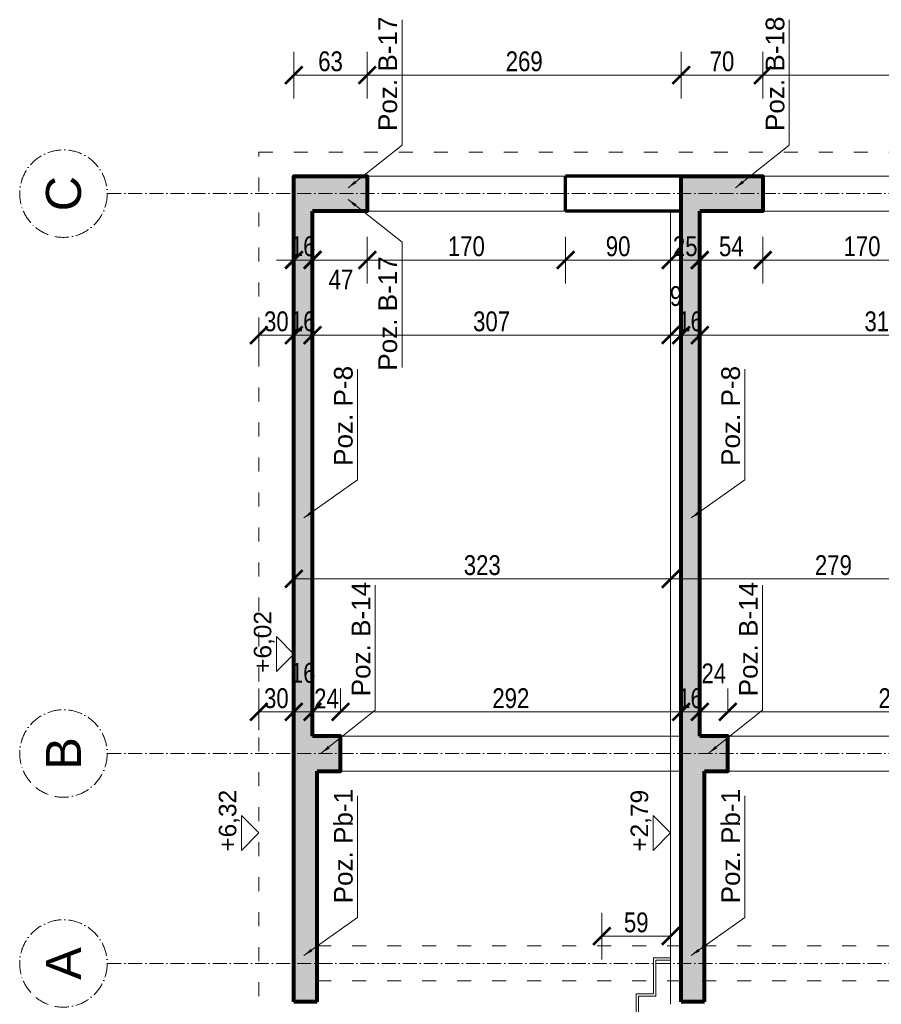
# Model space of a CAD drawing. Header units: inches. Extents: x 201967 to 338763, y -32705 to 30884.
# Tile 212 of 236: x 329231 to 329970, y 5426 to 6270. Entities that reach past the tile are written whole.
import ezdxf
from ezdxf.enums import TextEntityAlignment as Align

# ---------------------------------------------------------------- set-up
doc = ezdxf.new("R2010")
doc.units = ezdxf.units.IN
doc.header["$MEASUREMENT"] = 0
doc.linetypes.add('ACAD_ISO03W100', pattern=[30, 12, -18])
doc.linetypes.add('ACAD_ISO10W100', pattern=[18, 12, -3, 0, -3])
for name, color, linetype, lineweight in [('00 b ŚCIANY nowe-zamurowania', 242, 'Continuous', 70), ('01 a KONSTRUKCJA żelbet', 94, 'Continuous', 80), ('01h3 KONSTRUKCJA pozycje słupy', 252, 'Continuous', 13), ('11 OSIE ściany', 2, 'ACAD_ISO10W100', 5), ('12 PRZERYWANE 1', 73, 'ACAD_ISO03W100', 9), ('20 KRESKOWANIE ścian', 63, 'Continuous', 5), ('30 WIDOK 1 005', 5, 'Continuous', 5), ('50 OPIS 1', 130, 'Continuous', 9), ('90 WYMIAR', 155, 'Continuous', 9)]:
    doc.layers.add(name, color=color, linetype=linetype, lineweight=lineweight)
doc.styles.add('100 arial', font='arial.ttf', dxfattribs={"width": 0.8, "height": 17})
doc.styles.add('arialcce', font='arial.ttf')
doc.styles.add('OPIS', font='arial.ttf')
doc.styles.add('RomanS', font='romans.shx')
doc.styles.add('WYMIAR-50 (15pkt) arial', font='arial.ttf', dxfattribs={"height": 15})
doc.dimstyles.new('100', dxfattribs={"dimscale": 10, "dimtxt": 17, "dimasz": 1.5, "dimexe": 2, "dimexo": 2, "dimgap": 0.3, "dimtad": 1, "dimdec": 1, "dimrnd": 0.5, "dimdsep": 46, "dimtxsty": '100 arial', "dimblk": 'ARCHTICK', "dimcen": 10, "dimclrd": 256, "dimclre": 256, "dimclrt": 256, "dimadec": 0, "dimazin": 0, "dimtfac": 1, "dimtdec": 1, "dimtix": 1, "dimtmove": 1, "dimatfit": 3, "dimfxl": 2, "dimfxlon": 1, "dimtolj": 1, "dimarcsym": 0})
doc.dimstyles.new('DIM100txt12', dxfattribs={"dimtxt": 12, "dimasz": 1.05, "dimexe": 0, "dimexo": 8, "dimgap": 4, "dimtad": 1, "dimdec": 7, "dimrnd": 0.5, "dimdsep": 46, "dimtxsty": 'RomanS', "dimblk1": 'DIM', "dimblk2": 'DIM', "dimsah": 1, "dimcen": 0.09, "dimse1": 1, "dimse2": 1, "dimclrt": 256, "dimadec": 1, "dimazin": 0, "dimtfac": 1, "dimtdec": 7, "dimtix": 1, "dimtofl": 0, "dimtmove": 2, "dimatfit": 3, "dimfxl": 1, "dimtolj": 1, "dimtzin": 0, "dimarcsym": 0})
pattern_1 = [(45, (-3795.3814, -12239.668), (-5.303301, 5.303301), []), (45, (-3790.078, -12239.668), (-5.303301, 5.303301), [3.75, -1.875])]

# ---------------------------------------------------------------- blocks, each defined once
blk = doc.blocks.new('_ARCHTICK')
at = {"color": 0, "linetype": 'ByBlock', "const_width": 0.15}
blk.add_lwpolyline([(-0.5, -0.5), (0.5, 0.5)], dxfattribs=at)
blk = doc.blocks.new('*D2577')
at = {"layer": '90 WYMIAR', "lineweight": -2, "transparency": 16777216}
for p, q in [((-101.28, -16), (-141.28, -16)), ((-121.28, -330), (-121.28, -16)), ((-101.28, -330), (-141.28, -330))]:
    blk.add_line(p, q, dxfattribs=at)
at = {"layer": 'Defpoints', "color": 0, "transparency": 16777216}
for p in [(-121.28, -16), (-15, -16), (18.64, -330)]:
    blk.add_point(p, dxfattribs=at)
at = {"layer": '90 WYMIAR', "lineweight": -2, "transparency": 16777216, "xscale": 15, "yscale": 15, "zscale": 15}
for p, rotation in [((-121.28, -16), 90), ((-121.28, -330), 270)]:
    blk.add_blockref('_ARCHTICK', p, dxfattribs=dict(at, rotation=rotation))
at = {"layer": '90 WYMIAR', "transparency": 16777216, "insert": (-109.59, -173), "char_height": 17, "attachment_point": 5, "rotation": 270, "style": '100 arial'}
blk.add_mtext('\\A1;314', dxfattribs=at)
blk = doc.blocks.new('*D2578')
at = {"layer": '90 WYMIAR', "lineweight": -2, "transparency": 16777216}
for p, q in [((-121.28, 0), (-121.28, 15)), ((-101.28, 0), (-141.28, 0)), ((-121.28, -16), (-121.28, 0)), ((-101.28, -16), (-141.28, -16)), ((-121.28, -16), (-121.28, -31))]:
    blk.add_line(p, q, dxfattribs=at)
at = {"layer": 'Defpoints', "color": 0, "transparency": 16777216}
for p in [(-15, 0), (-121.28, 0), (-15, -16)]:
    blk.add_point(p, dxfattribs=at)
at = {"layer": '90 WYMIAR', "lineweight": -2, "transparency": 16777216, "xscale": 15, "yscale": 15, "zscale": 15}
for p, rotation in [((-121.28, 0), 270), ((-121.28, -16), 90)]:
    blk.add_blockref('_ARCHTICK', p, dxfattribs=dict(at, rotation=rotation))
at = {"layer": '90 WYMIAR', "transparency": 16777216, "insert": (-109.6, -8), "char_height": 17, "attachment_point": 5, "rotation": 270, "style": '100 arial'}
blk.add_mtext('\\A1;16', dxfattribs=at)
blk = doc.blocks.new('*D2592')
at = {"layer": '90 WYMIAR', "lineweight": -2, "transparency": 16777216}
for p, q in [((-101.28, 316), (-141.28, 316)), ((-121.28, 9), (-121.28, 316)), ((-101.28, 9), (-141.28, 9))]:
    blk.add_line(p, q, dxfattribs=at)
at = {"layer": 'Defpoints', "color": 0, "transparency": 16777216}
for p in [(-121.28, 316), (-15, 316), (-15, 9)]:
    blk.add_point(p, dxfattribs=at)
at = {"layer": '90 WYMIAR', "lineweight": -2, "transparency": 16777216, "xscale": 15, "yscale": 15, "zscale": 15}
for p, rotation in [((-121.28, 316), 90), ((-121.28, 9), 270)]:
    blk.add_blockref('_ARCHTICK', p, dxfattribs=dict(at, rotation=rotation))
at = {"layer": '90 WYMIAR', "transparency": 16777216, "insert": (-109.59, 162.5), "char_height": 17, "attachment_point": 5, "rotation": 270, "style": '100 arial'}
blk.add_mtext('\\A1;307', dxfattribs=at)
blk = doc.blocks.new('*U1124')
blk.add_lwpolyline([(-15, 15), (0, 0), (15, 15), (-15, 15)])
at = {"style": 'WYMIAR-50 (15pkt) arial', "flags": 8}
blk.add_attdef('DETAIL#', text='', height=15, dxfattribs=at).set_placement((-16.14, 14.82), align=Align.BOTTOM_LEFT)
blk = doc.blocks.new('*D2579')
at = {"layer": '90 WYMIAR', "lineweight": -2, "transparency": 16777216}
for p, q in [((-121.28, 332), (-121.28, 347)), ((-101.28, 332), (-141.28, 332)), ((-121.28, 316), (-121.28, 332)), ((-101.28, 316), (-141.28, 316)), ((-121.28, 316), (-121.28, 301))]:
    blk.add_line(p, q, dxfattribs=at)
at = {"layer": 'Defpoints', "color": 0, "transparency": 16777216}
for p in [(-121.28, 332), (15, 332), (-15, 316)]:
    blk.add_point(p, dxfattribs=at)
at = {"layer": '90 WYMIAR', "lineweight": -2, "transparency": 16777216, "xscale": 15, "yscale": 15, "zscale": 15}
for p, rotation in [((-121.28, 332), 270), ((-121.28, 316), 90)]:
    blk.add_blockref('_ARCHTICK', p, dxfattribs=dict(at, rotation=rotation))
at = {"layer": '90 WYMIAR', "transparency": 16777216, "insert": (-109.6, 324), "char_height": 17, "attachment_point": 5, "rotation": 270, "style": '100 arial'}
blk.add_mtext('\\A1;16', dxfattribs=at)
blk = doc.blocks.new('*D2581')
at = {"layer": '90 WYMIAR', "lineweight": -2, "transparency": 16777216}
for p, q in [((-36.9, -70), (-76.9, -70)), ((-56.9, -240), (-56.9, -70)), ((-36.9, -240), (-76.9, -240))]:
    blk.add_line(p, q, dxfattribs=at)
at = {"layer": 'Defpoints', "color": 0, "transparency": 16777216}
for p in [(-56.9, -70), (-15, -70), (-15, -240)]:
    blk.add_point(p, dxfattribs=at)
at = {"layer": '90 WYMIAR', "lineweight": -2, "transparency": 16777216, "xscale": 15, "yscale": 15, "zscale": 15}
for p, rotation in [((-56.9, -70), 90), ((-56.9, -240), 270)]:
    blk.add_blockref('_ARCHTICK', p, dxfattribs=dict(at, rotation=rotation))
at = {"layer": '90 WYMIAR', "transparency": 16777216, "insert": (-45.22, -155), "char_height": 17, "attachment_point": 5, "rotation": 270, "style": '100 arial'}
blk.add_mtext('\\A1;170', dxfattribs=at)
blk = doc.blocks.new('*D2582')
at = {"layer": '90 WYMIAR', "lineweight": -2, "transparency": 16777216}
for p, q in [((-36.9, -16), (-76.9, -16)), ((-56.9, -70), (-56.9, -16)), ((-36.9, -70), (-76.9, -70))]:
    blk.add_line(p, q, dxfattribs=at)
at = {"layer": 'Defpoints', "color": 0, "transparency": 16777216}
for p in [(-56.9, -16), (-15, -16), (-15, -70)]:
    blk.add_point(p, dxfattribs=at)
at = {"layer": '90 WYMIAR', "lineweight": -2, "transparency": 16777216, "xscale": 15, "yscale": 15, "zscale": 15}
for p, rotation in [((-56.9, -16), 90), ((-56.9, -70), 270)]:
    blk.add_blockref('_ARCHTICK', p, dxfattribs=dict(at, rotation=rotation))
at = {"layer": '90 WYMIAR', "transparency": 16777216, "insert": (-45.25, -43), "char_height": 17, "attachment_point": 5, "rotation": 270, "style": '100 arial'}
blk.add_mtext('\\A1;54', dxfattribs=at)
blk = doc.blocks.new('*D2583')
at = {"layer": '90 WYMIAR', "lineweight": -2, "transparency": 16777216}
for p, q in [((-56.9, 9), (-56.9, 24)), ((-36.9, 9), (-76.9, 9)), ((-56.9, -16), (-56.9, 9)), ((-36.9, -16), (-76.9, -16)), ((-56.9, -16), (-56.9, -31))]:
    blk.add_line(p, q, dxfattribs=at)
at = {"layer": 'Defpoints', "color": 0, "transparency": 16777216}
for p in [(-56.9, 9), (-15, 9), (-15, -16)]:
    blk.add_point(p, dxfattribs=at)
at = {"layer": '90 WYMIAR', "lineweight": -2, "transparency": 16777216, "xscale": 15, "yscale": 15, "zscale": 15}
for p, rotation in [((-56.9, 9), 270), ((-56.9, -16), 90)]:
    blk.add_blockref('_ARCHTICK', p, dxfattribs=dict(at, rotation=rotation))
at = {"layer": '90 WYMIAR', "transparency": 16777216, "insert": (-45.22, -3.5), "char_height": 17, "attachment_point": 5, "rotation": 270, "style": '100 arial'}
blk.add_mtext('\\A1;25', dxfattribs=at)
blk = doc.blocks.new('*D2593')
at = {"layer": '90 WYMIAR', "lineweight": -2, "transparency": 16777216}
for p, q in [((-36.9, 99.1), (-76.9, 99.1)), ((-56.9, 9), (-56.9, 99.1)), ((-36.9, 9), (-76.9, 9))]:
    blk.add_line(p, q, dxfattribs=at)
at = {"layer": 'Defpoints', "color": 0, "transparency": 16777216}
for p in [(-56.9, 99.1), (-15, 99.1), (-15, 9)]:
    blk.add_point(p, dxfattribs=at)
at = {"layer": '90 WYMIAR', "lineweight": -2, "transparency": 16777216, "xscale": 15, "yscale": 15, "zscale": 15}
for p, rotation in [((-56.9, 99.1), 90), ((-56.9, 9), 270)]:
    blk.add_blockref('_ARCHTICK', p, dxfattribs=dict(at, rotation=rotation))
at = {"layer": '90 WYMIAR', "transparency": 16777216, "insert": (-45.22, 54.05), "char_height": 17, "attachment_point": 5, "rotation": 270, "style": '100 arial'}
blk.add_mtext('\\A1;90', dxfattribs=at)
blk = doc.blocks.new('*D2594')
at = {"layer": '90 WYMIAR', "lineweight": -2, "transparency": 16777216}
for p, q in [((-36.9, 269.1), (-76.9, 269.1)), ((-56.9, 99.1), (-56.9, 269.1)), ((-36.9, 99.1), (-76.9, 99.1))]:
    blk.add_line(p, q, dxfattribs=at)
at = {"layer": 'Defpoints', "color": 0, "transparency": 16777216}
for p in [(-56.9, 269.1), (-15, 269.1), (-15, 99.1)]:
    blk.add_point(p, dxfattribs=at)
at = {"layer": '90 WYMIAR', "lineweight": -2, "transparency": 16777216, "xscale": 15, "yscale": 15, "zscale": 15}
for p, rotation in [((-56.9, 269.1), 90), ((-56.9, 99.1), 270)]:
    blk.add_blockref('_ARCHTICK', p, dxfattribs=dict(at, rotation=rotation))
at = {"layer": '90 WYMIAR', "transparency": 16777216, "insert": (-45.22, 184.1), "char_height": 17, "attachment_point": 5, "rotation": 270, "style": '100 arial'}
blk.add_mtext('\\A1;170', dxfattribs=at)
blk = doc.blocks.new('*D2584')
at = {"layer": '90 WYMIAR', "lineweight": -2, "transparency": 16777216}
for p, q in [((-36.9, 316), (-76.9, 316)), ((-56.9, 269.1), (-56.9, 316)), ((-36.9, 269.1), (-76.9, 269.1))]:
    blk.add_line(p, q, dxfattribs=at)
at = {"layer": 'Defpoints', "color": 0, "transparency": 16777216}
for p in [(-56.9, 316), (-15, 316), (-15, 269.1)]:
    blk.add_point(p, dxfattribs=at)
at = {"layer": '90 WYMIAR', "lineweight": -2, "transparency": 16777216, "xscale": 15, "yscale": 15, "zscale": 15}
for p, rotation in [((-56.9, 316), 90), ((-56.9, 269.1), 270)]:
    blk.add_blockref('_ARCHTICK', p, dxfattribs=dict(at, rotation=rotation))
at = {"layer": '90 WYMIAR', "transparency": 16777216, "insert": (-73.62, 291.6), "char_height": 17, "attachment_point": 5, "rotation": 270, "style": '100 arial'}
blk.add_mtext('\\A1;47', dxfattribs=at)
blk = doc.blocks.new('*D2585')
at = {"layer": '90 WYMIAR', "lineweight": -2, "transparency": 16777216}
for p, q in [((-56.9, 332), (-56.9, 347)), ((-36.9, 332), (-76.9, 332)), ((-56.9, 316), (-56.9, 332)), ((-36.9, 316), (-76.9, 316)), ((-56.9, 316), (-56.9, 301))]:
    blk.add_line(p, q, dxfattribs=at)
at = {"layer": 'Defpoints', "color": 0, "transparency": 16777216}
for p in [(-56.9, 332), (-15, 332), (-15, 316)]:
    blk.add_point(p, dxfattribs=at)
at = {"layer": '90 WYMIAR', "lineweight": -2, "transparency": 16777216, "xscale": 15, "yscale": 15, "zscale": 15}
for p, rotation in [((-56.9, 332), 270), ((-56.9, 316), 90)]:
    blk.add_blockref('_ARCHTICK', p, dxfattribs=dict(at, rotation=rotation))
at = {"layer": '90 WYMIAR', "transparency": 16777216, "insert": (-45.22, 324), "char_height": 17, "attachment_point": 5, "rotation": 270, "style": '100 arial'}
blk.add_mtext('\\A1;16', dxfattribs=at)
blk = doc.blocks.new('*D2595')
at = {"layer": '90 WYMIAR', "lineweight": -2, "transparency": 16777216}
for p, q in [((-111.92, 362), (-141.28, 362)), ((-121.28, 332), (-121.28, 362)), ((-101.28, 332), (-141.28, 332))]:
    blk.add_line(p, q, dxfattribs=at)
at = {"layer": 'Defpoints', "color": 0, "transparency": 16777216}
for p in [(-121.28, 362), (-91.92, 362), (15, 332)]:
    blk.add_point(p, dxfattribs=at)
at = {"layer": '90 WYMIAR', "lineweight": -2, "transparency": 16777216, "xscale": 15, "yscale": 15, "zscale": 15}
for p, rotation in [((-121.28, 362), 90), ((-121.28, 332), 270)]:
    blk.add_blockref('_ARCHTICK', p, dxfattribs=dict(at, rotation=rotation))
at = {"layer": '90 WYMIAR', "transparency": 16777216, "insert": (-109.59, 347), "char_height": 17, "attachment_point": 5, "rotation": 270, "style": '100 arial'}
blk.add_mtext('\\A1;30', dxfattribs=at)
blk = doc.blocks.new('*D2586')
at = {"layer": '90 WYMIAR', "lineweight": -2, "transparency": 16777216}
for p, q in [((-101.28, 9), (-141.28, 9)), ((-121.28, 0), (-121.28, 9)), ((-101.28, 0), (-141.28, 0))]:
    blk.add_line(p, q, dxfattribs=at)
at = {"layer": 'Defpoints', "color": 0, "transparency": 16777216}
for p in [(-121.28, 9), (-15, 9), (-15, 0)]:
    blk.add_point(p, dxfattribs=at)
at = {"layer": '90 WYMIAR', "lineweight": -2, "transparency": 16777216, "xscale": 15, "yscale": 15, "zscale": 15}
for p, rotation in [((-121.28, 9), 90), ((-121.28, 0), 270)]:
    blk.add_blockref('_ARCHTICK', p, dxfattribs=dict(at, rotation=rotation))
at = {"layer": '90 WYMIAR', "transparency": 16777216, "insert": (-87.92, 4.5), "char_height": 17, "attachment_point": 5, "rotation": 270, "style": '100 arial'}
blk.add_mtext('\\A1;9', dxfattribs=at)
blk = doc.blocks.new('*D2587')
at = {"layer": '90 WYMIAR', "lineweight": -2, "transparency": 16777216}
for p, q in [((-350.27, 9), (-310.27, 9)), ((-330.27, 9), (-330.27, -270)), ((-350.27, -270), (-310.27, -270))]:
    blk.add_line(p, q, dxfattribs=at)
at = {"layer": 'Defpoints', "color": 0, "transparency": 16777216}
for p in [(-548.02, 9), (-548.02, -270), (-330.27, -270)]:
    blk.add_point(p, dxfattribs=at)
at = {"layer": '90 WYMIAR', "lineweight": -2, "transparency": 16777216, "xscale": 15, "yscale": 15, "zscale": 15}
for p, rotation in [((-330.27, 9), 90), ((-330.27, -270), 270)]:
    blk.add_blockref('_ARCHTICK', p, dxfattribs=dict(at, rotation=rotation))
at = {"layer": '90 WYMIAR', "transparency": 16777216, "insert": (-318.59, -130.5), "char_height": 17, "attachment_point": 5, "rotation": 270, "style": '100 arial'}
blk.add_mtext('\\A1;279', dxfattribs=at)
blk = doc.blocks.new('*D2588')
at = {"layer": '90 WYMIAR', "lineweight": -2, "transparency": 16777216}
for p, q in [((-350.27, 332), (-310.27, 332)), ((-330.27, 9), (-330.27, 332)), ((-350.27, 9), (-310.27, 9))]:
    blk.add_line(p, q, dxfattribs=at)
at = {"layer": 'Defpoints', "color": 0, "transparency": 16777216}
for p in [(-675, 332), (-330.27, 332), (-548.02, 9)]:
    blk.add_point(p, dxfattribs=at)
at = {"layer": '90 WYMIAR', "lineweight": -2, "transparency": 16777216, "xscale": 15, "yscale": 15, "zscale": 15}
for p, rotation in [((-330.27, 332), 90), ((-330.27, 9), 270)]:
    blk.add_blockref('_ARCHTICK', p, dxfattribs=dict(at, rotation=rotation))
at = {"layer": '90 WYMIAR', "transparency": 16777216, "insert": (-318.58, 170.5), "char_height": 17, "attachment_point": 5, "rotation": 270, "style": '100 arial'}
blk.add_mtext('\\A1;323', dxfattribs=at)
blk = doc.blocks.new('*D2596')
at = {"layer": '90 WYMIAR', "lineweight": -2, "transparency": 16777216}
for p, q in [((-656.55, 68), (-616.55, 68)), ((-636.55, 68), (-636.55, 9)), ((-636.55, 9), (-616.55, 9))]:
    blk.add_line(p, q, dxfattribs=at)
at = {"layer": 'Defpoints', "color": 0, "transparency": 16777216}
for p in [(-748.12, 68), (-645, 9), (-636.55, 9)]:
    blk.add_point(p, dxfattribs=at)
at = {"layer": '90 WYMIAR', "lineweight": -2, "transparency": 16777216, "xscale": 15, "yscale": 15, "zscale": 15}
for p, rotation in [((-636.55, 68), 90), ((-636.55, 9), 270)]:
    blk.add_blockref('_ARCHTICK', p, dxfattribs=dict(at, rotation=rotation))
at = {"layer": '90 WYMIAR', "transparency": 16777216, "insert": (-624.87, 38.5), "char_height": 17, "attachment_point": 5, "rotation": 270, "style": '100 arial'}
blk.add_mtext('\\A1;59', dxfattribs=at)
blk = doc.blocks.new('*D2597')
at = {"layer": '90 WYMIAR', "lineweight": -2, "transparency": 16777216}
for p, q in [((81.66, 332), (121.66, 332)), ((101.66, 269.1), (101.66, 332)), ((81.66, 269.1), (121.66, 269.1))]:
    blk.add_line(p, q, dxfattribs=at)
at = {"layer": 'Defpoints', "color": 0, "transparency": 16777216}
for p in [(15, 332), (101.66, 332), (15, 269.1)]:
    blk.add_point(p, dxfattribs=at)
at = {"layer": '90 WYMIAR', "lineweight": -2, "transparency": 16777216, "xscale": 15, "yscale": 15, "zscale": 15}
for p, rotation in [((101.66, 332), 90), ((101.66, 269.1), 270)]:
    blk.add_blockref('_ARCHTICK', p, dxfattribs=dict(at, rotation=rotation))
at = {"layer": '90 WYMIAR', "transparency": 16777216, "insert": (113.34, 300.55), "char_height": 17, "attachment_point": 5, "rotation": 270, "style": '100 arial'}
blk.add_mtext('\\A1;63', dxfattribs=at)
blk = doc.blocks.new('*D2598')
at = {"layer": '90 WYMIAR', "lineweight": -2, "transparency": 16777216}
for p, q in [((81.66, 269.1), (121.66, 269.1)), ((101.66, 269.1), (101.66, 0)), ((81.66, 0), (121.66, 0))]:
    blk.add_line(p, q, dxfattribs=at)
at = {"layer": 'Defpoints', "color": 0, "transparency": 16777216}
for p in [(15, 269.1), (15, 0), (101.66, 0)]:
    blk.add_point(p, dxfattribs=at)
at = {"layer": '90 WYMIAR', "lineweight": -2, "transparency": 16777216, "xscale": 15, "yscale": 15, "zscale": 15}
for p, rotation in [((101.66, 269.1), 90), ((101.66, 0), 270)]:
    blk.add_blockref('_ARCHTICK', p, dxfattribs=dict(at, rotation=rotation))
at = {"layer": '90 WYMIAR', "transparency": 16777216, "insert": (113.34, 134.55), "char_height": 17, "attachment_point": 5, "rotation": 270, "style": '100 arial'}
blk.add_mtext('\\A1;269', dxfattribs=at)
blk = doc.blocks.new('*D2599')
at = {"layer": '90 WYMIAR', "lineweight": -2, "transparency": 16777216}
for p, q in [((81.66, 0), (121.66, 0)), ((101.66, 0), (101.66, -70)), ((81.66, -70), (121.66, -70))]:
    blk.add_line(p, q, dxfattribs=at)
at = {"layer": 'Defpoints', "color": 0, "transparency": 16777216}
for p in [(15, 0), (15, -70), (101.66, -70)]:
    blk.add_point(p, dxfattribs=at)
at = {"layer": '90 WYMIAR', "lineweight": -2, "transparency": 16777216, "xscale": 15, "yscale": 15, "zscale": 15}
for p, rotation in [((101.66, 0), 90), ((101.66, -70), 270)]:
    blk.add_blockref('_ARCHTICK', p, dxfattribs=dict(at, rotation=rotation))
at = {"layer": '90 WYMIAR', "transparency": 16777216, "insert": (113.34, -35), "char_height": 17, "attachment_point": 5, "rotation": 270, "style": '100 arial'}
blk.add_mtext('\\A1;70', dxfattribs=at)
blk = doc.blocks.new('*D2600')
at = {"layer": '90 WYMIAR', "lineweight": -2, "transparency": 16777216}
for p, q in [((81.66, -70), (121.66, -70)), ((101.66, -70), (101.66, -340)), ((81.66, -340), (121.66, -340))]:
    blk.add_line(p, q, dxfattribs=at)
at = {"layer": 'Defpoints', "color": 0, "transparency": 16777216}
for p in [(15, -70), (0, -340), (101.66, -340)]:
    blk.add_point(p, dxfattribs=at)
at = {"layer": '90 WYMIAR', "lineweight": -2, "transparency": 16777216, "xscale": 15, "yscale": 15, "zscale": 15}
for p, rotation in [((101.66, -70), 90), ((101.66, -340), 270)]:
    blk.add_blockref('_ARCHTICK', p, dxfattribs=dict(at, rotation=rotation))
at = {"layer": '90 WYMIAR', "transparency": 16777216, "insert": (113.34, -205), "char_height": 17, "attachment_point": 5, "rotation": 270, "style": '100 arial'}
blk.add_mtext('\\A1;270', dxfattribs=at)
blk = doc.blocks.new('DIM')
for p, q in [((0, -13), (0, 13)), ((8, 0), (-8, 0))]:
    blk.add_line(p, q)
at = {"const_width": 1.71}
blk.add_lwpolyline([(5.71, 5.71), (-5.71, -5.71)], dxfattribs=at)
blk = doc.blocks.new('*D2590')
at = {"layer": '90 WYMIAR', "lineweight": -2, "transparency": 16777216}
for p, q in [((-444.35, 0), (-444.35, 15)), ((-445, 0), (-424.35, 0)), ((-444.35, 0), (-444.35, -16)), ((-445, -16), (-424.35, -16)), ((-444.35, -16), (-444.35, -31))]:
    blk.add_line(p, q, dxfattribs=at)
at = {"layer": 'Defpoints', "color": 0, "transparency": 16777216}
for p in [(-465, 0), (-465, -16), (-444.35, -16)]:
    blk.add_point(p, dxfattribs=at)
at = {"layer": '90 WYMIAR', "lineweight": -2, "transparency": 16777216, "xscale": 15, "yscale": 15, "zscale": 15}
for p, rotation in [((-444.35, 0), 270), ((-444.35, -16), 90)]:
    blk.add_blockref('_ARCHTICK', p, dxfattribs=dict(at, rotation=rotation))
at = {"layer": '90 WYMIAR', "transparency": 16777216, "insert": (-432.67, -8), "char_height": 17, "attachment_point": 5, "rotation": 270, "style": '100 arial'}
blk.add_mtext('\\A1;16', dxfattribs=at)
blk = doc.blocks.new('*D2591')
at = {"layer": '90 WYMIAR', "lineweight": -2, "transparency": 16777216}
for p, q in [((-445, 292), (-424.35, 292)), ((-444.35, 0), (-444.35, 292)), ((-445, 0), (-424.35, 0))]:
    blk.add_line(p, q, dxfattribs=at)
at = {"layer": 'Defpoints', "color": 0, "transparency": 16777216}
for p in [(-465, 292), (-444.35, 292), (-465, 0)]:
    blk.add_point(p, dxfattribs=at)
at = {"layer": '90 WYMIAR', "lineweight": -2, "transparency": 16777216, "xscale": 15, "yscale": 15, "zscale": 15}
for p, rotation in [((-444.35, 292), 90), ((-444.35, 0), 270)]:
    blk.add_blockref('_ARCHTICK', p, dxfattribs=dict(at, rotation=rotation))
at = {"layer": '90 WYMIAR', "transparency": 16777216, "insert": (-432.67, 146), "char_height": 17, "attachment_point": 5, "rotation": 270, "style": '100 arial'}
blk.add_mtext('\\A1;292', dxfattribs=at)
blk = doc.blocks.new('*D2611')
at = {"layer": '90 WYMIAR', "lineweight": -2, "transparency": 16777216}
for p, q in [((-445, -16), (-424.35, -16)), ((-444.35, -16), (-444.35, -40)), ((-445, -40), (-424.35, -40))]:
    blk.add_line(p, q, dxfattribs=at)
at = {"layer": 'Defpoints', "color": 0, "transparency": 16777216}
for p in [(-465, -16), (-465, -40), (-444.35, -40)]:
    blk.add_point(p, dxfattribs=at)
at = {"layer": '90 WYMIAR', "lineweight": -2, "transparency": 16777216, "xscale": 15, "yscale": 15, "zscale": 15}
for p, rotation in [((-444.35, -16), 90), ((-444.35, -40), 270)]:
    blk.add_blockref('_ARCHTICK', p, dxfattribs=dict(at, rotation=rotation))
at = {"layer": '90 WYMIAR', "transparency": 16777216, "insert": (-411.28, -28), "char_height": 17, "attachment_point": 5, "rotation": 270, "style": '100 arial'}
blk.add_mtext('\\A1;24', dxfattribs=at)
blk = doc.blocks.new('*D2612')
at = {"layer": '90 WYMIAR', "lineweight": -2, "transparency": 16777216}
for p, q in [((-445, -40), (-424.35, -40)), ((-444.35, -40), (-444.35, -330)), ((-445, -330), (-424.35, -330))]:
    blk.add_line(p, q, dxfattribs=at)
at = {"layer": 'Defpoints', "color": 0, "transparency": 16777216}
for p in [(-465, -40), (-465, -330), (-444.35, -330)]:
    blk.add_point(p, dxfattribs=at)
at = {"layer": '90 WYMIAR', "lineweight": -2, "transparency": 16777216, "xscale": 15, "yscale": 15, "zscale": 15}
for p, rotation in [((-444.35, -40), 90), ((-444.35, -330), 270)]:
    blk.add_blockref('_ARCHTICK', p, dxfattribs=dict(at, rotation=rotation))
at = {"layer": '90 WYMIAR', "transparency": 16777216, "insert": (-432.67, -185), "char_height": 17, "attachment_point": 5, "rotation": 270, "style": '100 arial'}
blk.add_mtext('\\A1;290', dxfattribs=at)
blk = doc.blocks.new('*D2615')
at = {"layer": '90 WYMIAR', "lineweight": -2, "transparency": 16777216}
for p, q in [((-444.35, 316), (-444.35, 331)), ((-445, 316), (-424.35, 316)), ((-444.35, 292), (-444.35, 316)), ((-445, 292), (-424.35, 292)), ((-444.35, 292), (-444.35, 277))]:
    blk.add_line(p, q, dxfattribs=at)
at = {"layer": 'Defpoints', "color": 0, "transparency": 16777216}
for p in [(-465, 316), (-444.35, 316), (-465, 292)]:
    blk.add_point(p, dxfattribs=at)
at = {"layer": '90 WYMIAR', "lineweight": -2, "transparency": 16777216, "xscale": 15, "yscale": 15, "zscale": 15}
for p, rotation in [((-444.35, 316), 270), ((-444.35, 292), 90)]:
    blk.add_blockref('_ARCHTICK', p, dxfattribs=dict(at, rotation=rotation))
at = {"layer": '90 WYMIAR', "transparency": 16777216, "insert": (-432.82, 304), "char_height": 17, "attachment_point": 5, "rotation": 270, "style": '100 arial'}
blk.add_mtext('\\A1;24', dxfattribs=at)
blk = doc.blocks.new('*D2616')
at = {"layer": '90 WYMIAR', "lineweight": -2, "transparency": 16777216}
for p, q in [((-459.97, 332), (-424.35, 332)), ((-444.35, 316), (-444.35, 332)), ((-445, 316), (-424.35, 316))]:
    blk.add_line(p, q, dxfattribs=at)
at = {"layer": 'Defpoints', "color": 0, "transparency": 16777216}
for p in [(-479.97, 332), (-444.35, 332), (-465, 316)]:
    blk.add_point(p, dxfattribs=at)
at = {"layer": '90 WYMIAR', "lineweight": -2, "transparency": 16777216, "xscale": 15, "yscale": 15, "zscale": 15}
for p, rotation in [((-444.35, 332), 90), ((-444.35, 316), 270)]:
    blk.add_blockref('_ARCHTICK', p, dxfattribs=dict(at, rotation=rotation))
at = {"layer": '90 WYMIAR', "transparency": 16777216, "insert": (-410.99, 324), "char_height": 17, "attachment_point": 5, "rotation": 270, "style": '100 arial'}
blk.add_mtext('\\A1;16', dxfattribs=at)
blk = doc.blocks.new('*D2617')
at = {"layer": '90 WYMIAR', "lineweight": -2, "transparency": 16777216}
for p, q in [((-459.97, 362), (-424.35, 362)), ((-444.35, 332), (-444.35, 362)), ((-459.97, 332), (-424.35, 332))]:
    blk.add_line(p, q, dxfattribs=at)
at = {"layer": 'Defpoints', "color": 0, "transparency": 16777216}
for p in [(-479.97, 362), (-444.35, 362), (-479.97, 332)]:
    blk.add_point(p, dxfattribs=at)
at = {"layer": '90 WYMIAR', "lineweight": -2, "transparency": 16777216, "xscale": 15, "yscale": 15, "zscale": 15}
for p, rotation in [((-444.35, 362), 90), ((-444.35, 332), 270)]:
    blk.add_blockref('_ARCHTICK', p, dxfattribs=dict(at, rotation=rotation))
at = {"layer": '90 WYMIAR', "transparency": 16777216, "insert": (-432.67, 347), "char_height": 17, "attachment_point": 5, "rotation": 270, "style": '100 arial'}
blk.add_mtext('\\A1;30', dxfattribs=at)
blk = doc.blocks.new('1 przekrój C Jagielońska')
at = {"layer": '20 KRESKOWANIE ścian'}
h = blk.add_hatch(dxfattribs=at)
h.set_pattern_fill('ANSI33', color=256, scale=30, angle=-90)
h.set_pattern_definition(pattern_1)
h.paths.add_polyline_path([(15, 332), (-15, 332), (-693, 332), (-693, 312), (-495, 312), (-495, 292), (-465, 292), (-465, 316), (-15, 316), (-15, 269.1), (15, 269.1)])
h = blk.add_hatch(dxfattribs=at)
h.set_pattern_fill('ANSI33', color=256, scale=30, angle=-90)
h.set_pattern_definition(pattern_1)
h.paths.add_polyline_path([(-465, -16), (-15, -16), (-15, -70), (15, -70), (15, 0), (-15, 0), (-693, 0), (-693, -20), (-495, -20), (-495, -40), (-465, -40)])
at = {"layer": '00 b ŚCIANY nowe-zamurowania'}
for p, q in [((-15, 0), (-15, 99.1)), ((-15, 99.1), (15, 99.1)), ((15, 0), (15, 99.1))]:
    blk.add_line(p, q, dxfattribs=at)
at = {"layer": '01 a KONSTRUKCJA żelbet'}
for p, q in [((-693, 332), (-15, 332)), ((-693, 312), (-693, 332)), ((-465, 316), (-15, 316)), ((-693, 312), (-495, 312)), ((-693, 0), (-15, 0)), ((-693, -20), (-693, 0)), ((-465, -16), (-15, -16)), ((-693, -20), (-495, -20))]:
    blk.add_line(p, q, dxfattribs=at)
for points in [[(-15, 332), (15, 332), (15, 269.1), (-15, 269.1), (-15, 316)], [(-495, 312), (-495, 292), (-465, 292), (-465, 316)], [(-15, 0), (-15, 0), (15, 0), (15, -70), (-15, -70), (-15, -16)], [(-495, -20), (-495, -40), (-465, -40), (-465, -16)]]:
    blk.add_lwpolyline(points, dxfattribs=at)
at = {"layer": '11 OSIE ściany'}
for p, q in [((-660, 492), (-660, -823)), ((-479.97, 492), (-479.97, -823)), ((0, 492), (0, -823))]:
    blk.add_line(p, q, dxfattribs=at)
for centre in [(-660, 529.5), (-479.97, 529.5), (0, 529.5)]:
    blk.add_circle(centre, 37.5, dxfattribs=at)
at = {"layer": '12 PRZERYWANE 1'}
for p, q in [((-675, -660), (-675, 312)), ((-645, -660), (-645, 312))]:
    blk.add_line(p, q, dxfattribs=at)
at = {"layer": '30 WIDOK 1 005', "linetype": 'ACAD_ISO03W100'}
for p, q in [((-748.12, 362), (35.61, 362)), ((35.61, 362), (35.61, -330))]:
    blk.add_line(p, q, dxfattribs=at)
at = {"layer": '30 WIDOK 1 005'}
for p, q in [((-495, 292), (-495, 0)), ((-465, 292), (-465, 0)), ((-695, 9), (-15, 9)), ((-495, -40), (-495, -332)), ((-465, -40), (-465, -332))]:
    blk.add_line(p, q, dxfattribs=at)
for points in [[(-15, 99.1), (-15, 269.1), (15, 269.1), (15, 99.1)], [(-15, -240), (-15, -70), (15, -70), (15, -240)]]:
    blk.add_lwpolyline(points, close=True, dxfattribs=at)
for points in [[(-657.12, 9), (-657.12, 21.75), (-688.12, 21.75), (-688.12, 36.5), (-719.12, 36.5), (-719.12, 51.25), (-750.12, 51.25), (-750.12, 68)], [(-655.12, 9), (-655.12, 23.75), (-686.12, 23.75), (-686.12, 38.5), (-717.12, 38.5), (-717.12, 53.25), (-748.12, 53.25), (-748.12, 68)]]:
    blk.add_lwpolyline(points, dxfattribs=at)
at = {"layer": '50 OPIS 1'}
ref = blk.add_blockref('*U1124', (-548.02, 362), dxfattribs=at)
ref.add_attrib('DETAIL#', '+6,32', dxfattribs={"layer": '0', "height": 15, "style": 'WYMIAR-50 (15pkt) arial'}).set_placement((-564.15, 376.82), align=Align.BOTTOM_LEFT)
ref = blk.add_blockref('*U1124', (-394.71, 332), dxfattribs=at)
ref.add_attrib('DETAIL#', '+6,02', dxfattribs={"layer": '0', "height": 15, "style": 'WYMIAR-50 (15pkt) arial'}).set_placement((-410.84, 346.82), align=Align.BOTTOM_LEFT)
ref = blk.add_blockref('*U1124', (-548.02, 9), dxfattribs=at)
ref.add_attrib('DETAIL#', '+2,79', dxfattribs={"layer": '0', "height": 15, "style": 'WYMIAR-50 (15pkt) arial'}).set_placement((-564.15, 23.82), align=Align.BOTTOM_LEFT)
at = {"layer": '01h3 KONSTRUKCJA pozycje słupy', "char_height": 16, "style": 'OPIS'}
for s, insert, attachment_point in [('Poz. Pb-1', (-608.45, 289.49), 4), ('Poz. P-8', (-233.4, 289.49), 4), ('Poz. B-14', (-430.96, 274.34), 4), ('Poz. B-17', (-53.68, 251.44), 6), ('Poz. B-17', (53.68, 251.44), 4), ('Poz. Pb-1', (-608.45, -42.51), 4), ('Poz. P-8', (-233.4, -42.51), 4), ('Poz. B-14', (-430.96, -57.66), 4), ('Poz. B-18', (53.68, -80.56), 4)]:
    blk.add_mtext(s, dxfattribs=dict(at, insert=insert, attachment_point=attachment_point))
at = {"layer": '11 OSIE ściany', "style": 'arialcce'}
for s, p in [('A', (-660, 529.5)), ('B', (-479.97, 529.5)), ('C', (0, 529.5))]:
    blk.add_text(s, height=30, dxfattribs=at).set_placement(p, align=Align.MIDDLE_CENTER)
at = {"layer": '90 WYMIAR'}
for base, p1, p2, picture, middle in [((-444.35, 362), (-479.97, 332), (-479.97, 362), '*D2617', (-432.67, 347)), ((-121.28, 362), (15, 332), (-91.92, 362), '*D2595', (-109.59, 347)), ((-121.28, 332), (-15, 316), (15, 332), '*D2579', (-109.6, 324)), ((-330.27, 332), (-548.02, 9), (-675, 332), '*D2588', (-318.58, 170.5)), ((-444.35, 316), (-465, 292), (-465, 316), '*D2615', (-432.82, 304)), ((-121.28, 316), (-15, 9), (-15, 316), '*D2592', (-109.59, 162.5)), ((-444.35, 292), (-465, 0), (-465, 292), '*D2591', (-432.67, 146)), ((-636.55, 9), (-748.12, 68), (-645, 9), '*D2596', (-624.87, 38.5)), ((-330.27, -270), (-548.02, 9), (-548.02, -270), '*D2587', (-318.59, -130.5)), ((-444.35, -16), (-465, 0), (-465, -16), '*D2590', (-432.67, -8)), ((-121.28, 0), (-15, -16), (-15, 0), '*D2578', (-109.6, -8)), ((-121.28, -16), (18.64, -330), (-15, -16), '*D2577', (-109.59, -173)), ((-444.35, -330), (-465, -40), (-465, -330), '*D2612', (-432.67, -185))]:
    dim = blk.add_linear_dim(base=base, p1=p1, p2=p2, angle=270, dimstyle='100', dxfattribs=at)
    dim.commit()
    dim.dimension.update_dxf_attribs({"geometry": picture, "text_midpoint": middle})
at = {"layer": '90 WYMIAR', "color": 2}
for base, p1, p2, picture, middle in [((-56.9, 332), (-15, 316), (-15, 332), '*D2585', (-45.22, 324)), ((101.66, 332), (15, 269.1), (15, 332), '*D2597', (113.34, 300.55)), ((-56.9, 269.1), (-15, 99.1), (-15, 269.1), '*D2594', (-45.22, 184.1)), ((101.66, 0), (15, 269.1), (15, 0), '*D2598', (113.34, 134.55)), ((-56.9, 99.1), (-15, 9), (-15, 99.1), '*D2593', (-45.22, 54.05)), ((-56.9, 9), (-15, -16), (-15, 9), '*D2583', (-45.22, -3.5)), ((101.66, -70), (15, 0), (15, -70), '*D2599', (113.34, -35)), ((-56.9, -16), (-15, -70), (-15, -16), '*D2582', (-45.25, -43)), ((-56.9, -70), (-15, -240), (-15, -70), '*D2581', (-45.22, -155)), ((101.66, -340), (15, -70), (0, -340), '*D2600', (113.34, -205))]:
    dim = blk.add_linear_dim(base=base, p1=p1, p2=p2, angle=270, dimstyle='100', dxfattribs=at)
    dim.commit()
    dim.dimension.update_dxf_attribs({"geometry": picture, "text_midpoint": middle})
at = {"layer": '90 WYMIAR'}
for base, p1, p2, picture, middle in [((-444.35, 332), (-465, 316), (-479.97, 332), '*D2616', (-422.67, 324)), ((-121.28, 9), (-15, 0), (-15, 9), '*D2586', (-99.6, 4.5)), ((-444.35, -40), (-465, -16), (-465, -40), '*D2611', (-422.82, -28))]:
    dim = blk.add_linear_dim(base=base, p1=p1, p2=p2, angle=270, dimstyle='100', dxfattribs=at)
    dim.commit()
    dim.dimension.update_dxf_attribs({"geometry": picture, "text_midpoint": middle, "dimtype": 128})
at = {"layer": '90 WYMIAR', "color": 2}
dim = blk.add_linear_dim(base=(-56.9, 316), p1=(-15, 269.1), p2=(-15, 316), angle=270, dimstyle='100', dxfattribs=at)
dim.commit()
dim.dimension.update_dxf_attribs({"geometry": '*D2584', "text_midpoint": (-85.12, 291.6), "dimtype": 128})
at = {"layer": '01h3 KONSTRUKCJA pozycje słupy', "annotation_type": 0, "has_hookline": 1}
for points, hookline_direction, text_width in [([(-653.09, 323.39), (-620.45, 277.32), (-612.45, 277.32)], 0, 92.32), ([(-278.03, 323.39), (-245.4, 277.32), (-237.4, 277.32)], 0, 83.01), ([(-479.53, 308.25), (-442.96, 262.18), (-434.96, 262.18)], 0, 95.35), ([(-5.1, 285.35), (-41.68, 239.28), (-49.68, 239.28)], 1, 95.41), ([(5.1, 285.35), (41.68, 239.28), (49.68, 239.28)], 0, 95.41), ([(-653.09, -8.61), (-620.45, -54.68), (-612.45, -54.68)], 0, 92.32), ([(-278.03, -8.61), (-245.4, -54.68), (-237.4, -54.68)], 0, 83.01), ([(-479.53, -23.75), (-442.96, -69.82), (-434.96, -69.82)], 0, 95.35), ([(5.1, -46.65), (41.68, -92.73), (49.68, -92.73)], 0, 95.44)]:
    blk.add_leader(points, dimstyle='DIM100txt12', override={"dimasz": 8, "dimgap": 4, "dimtad": 1}, dxfattribs=dict(at, hookline_direction=hookline_direction, text_width=text_width))

msp = doc.modelspace()

# ---------------------------------------------------------------- block references
at = {"layer": '30 WIDOK 1 005', "rotation": 90}
msp.add_blockref('1 przekrój C Jagielońska', (329798.36, 6120.87), dxfattribs=at)

doc.saveas('drawing.dxf')
